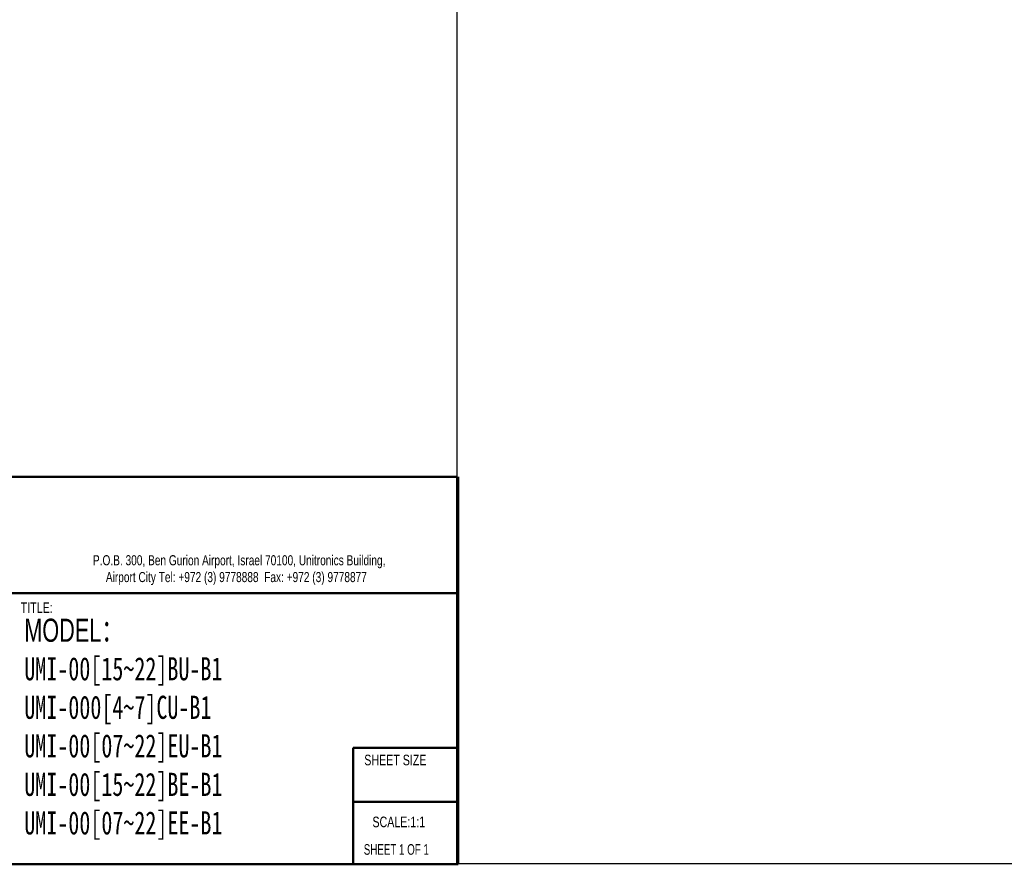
# Model space of a CAD drawing. Header units: millimetres. Extents: x 802 to 9345, y -804 to 1180.
# Tile 41 of 189: x 1915 to 2426, y -804 to -366. Entities that reach past the tile are written whole.
import ezdxf

# ---------------------------------------------------------------- set-up
doc = ezdxf.new("R2010")
doc.units = ezdxf.units.MM
doc.header["$LTSCALE"] = 30.734
doc.layers.get('0').update_dxf_attribs({"linetype": 'CONTINUOUS'})
doc.styles.add('SLDTEXTSTYLE0', font='TXT', dxfattribs={"width": 0.75})
doc.styles.add('SLDTEXTSTYLE2', font='TXT', dxfattribs={"width": 0.6875})
doc.styles.add('SLDTEXTSTYLE3', font='TXT', dxfattribs={"width": 0.482098})
doc.styles.get("Standard").update_dxf_attribs({"font": 'txt', "width": 0.7})

# ---------------------------------------------------------------- blocks, each defined once
blk = doc.blocks.new('SW_NOTE_0')
at = {"color": 0, "char_height": 1.5875, "attachment_point": 1, "style": 'SLDTEXTSTYLE3'}
for s, insert in [('The above constitute the property of Unitronics (1989)(R"G) Ltd., and are protected by copyright laws as its', (0, 2.05)), ('"creation". Unitronics (1989)(R"G) Ltd. retains all rights to its proprietary assets including, but not limited', (0, -0.04)), ('to the drawings, sketches and drafts, and shall remain the property of Unitronics (1989)(R"G) Ltd. Copyright', (0, -2.12)), ('protection claimed includes all forms and matters of materials and information. Any unauthorized use,', (0, -4.2)), ('copying, quoting, sale, distribution, transfer, assignment, giveaway, rent, lease, sublicense or dispose thereof', (0, -6.29)), ('are strictly prohibited without prior written permission from Unitronics (1989)(R"G) Ltd.', (0, -8.37))]:
    blk.add_mtext(s, dxfattribs=dict(at, insert=insert))
blk = doc.blocks.new('SW_NOTE_2')
at = {"color": 0, "linetype": 'Continuous', "lineweight": 0, "char_height": 1.5, "attachment_point": 2, "style": 'SLDTEXTSTYLE0'}
for s, insert in [('P.O.B. 300, Ben Gurion Airport, Israel 70100, Unitronics Building,', (29.41, 1.93)), ('Airport City Tel: +972 (3) 9778888  Fax: +972 (3) 9778877', (28.99, -0.57))]:
    blk.add_mtext(s, dxfattribs=dict(at, insert=insert))

msp = doc.modelspace()

# ---------------------------------------------------------------- linework, layer by layer
for p, q in [((2141.61, 347.47), (2141.61, -804)), ((9344.74, -804), (801.94, -803.77))]:
    msp.add_line(p, q)
at = {"color": 7, "linetype": 'Continuous', "lineweight": 50}
for p, q in [((1643.57, -602.79), (2141.94, -602.79)), ((2141.94, -663.2), (1643.66, -663.2)), ((2087.78, -804), (2087.78, -743.5)), ((2087.78, -743.5), (2141.94, -743.5)), ((2141.94, -771.54), (2087.78, -771.54)), ((1643.89, -804), (2142.27, -804))]:
    msp.add_line(p, q, dxfattribs=at)
at = {"color": 7, "linetype": 'Continuous', "lineweight": 70}
msp.add_line((2141.94, -602.79), (2141.94, -804), dxfattribs=at)
at = {"color": 7, "linetype": 'Continuous', "lineweight": 35}
msp.add_line((2142.11, -663.2), (2141.94, -663.2), dxfattribs=at)

# ---------------------------------------------------------------- block references
at = {"xscale": 3.307392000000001, "yscale": 3.307392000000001, "zscale": 3.307392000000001}
msp.add_blockref('SW_NOTE_0', (1647.76, -614.17), dxfattribs=at)
at = {"color": 7, "linetype": 'Continuous', "lineweight": 0, "xscale": 3.491136, "yscale": 3.491136, "zscale": 3.491136}
msp.add_blockref('SW_NOTE_2', (1925.93, -650.27), dxfattribs=at)

# ---------------------------------------------------------------- texts
at = {"color": 7, "linetype": 'Continuous', "lineweight": 0, "attachment_point": 1}
for s, insert, char_height, style in [('TITLE:', (1915.23, -668.03), 5.512, 'SLDTEXTSTYLE0'), ('SCALE:1:1', (2097.78, -779.24), 5.512, 'SLDTEXTSTYLE0'), ('SHEET 1 OF 1', (2093.27, -793.53), 5.5123, 'SLDTEXTSTYLE2')]:
    msp.add_mtext(s, dxfattribs=dict(at, insert=insert, char_height=char_height, style=style))
at = {"lineweight": 0, "insert": (1917.07, -676.48), "char_height": 12, "width": 112.903, "attachment_point": 1}
msp.add_mtext('MODEL{\\fSimSun|b0|i0|c134|p2;：\\fSimSun|b0|i0|c177|p2;\\P\\A1;\\ffangsong|b0|i0|c0|p0;UMI-00[15~22]BU-B1\\PUMI-000[4~7]CU-B1\\PUMI-00[07~22]EU-B1\\PUMI-00[15~22]BE-B1\\PUMI-00[07~22]EE-B1}', dxfattribs=at)
at = {"insert": (2093.53, -747.09), "char_height": 5.512, "attachment_point": 1, "style": 'SLDTEXTSTYLE0'}
msp.add_mtext('SHEET SIZE', dxfattribs=at)

doc.saveas('drawing.dxf')
